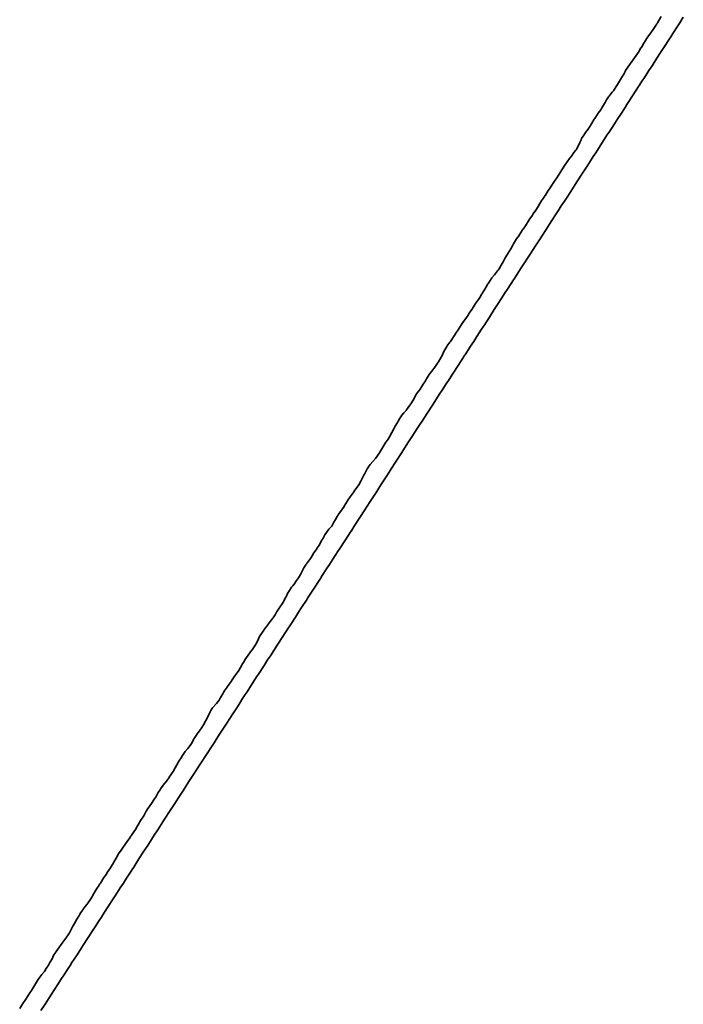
# Model space of a CAD drawing. Header units: metres. Extents: x 203098 to 221755, y 395694 to 403071.
# Tile 15 of 72: x 203403 to 203424, y 396099 to 396130. Entities that reach past the tile are written whole.
import ezdxf

# ---------------------------------------------------------------- set-up
doc = ezdxf.new("R2010")
doc.units = ezdxf.units.M
doc.layers.add('N-WA-GW-TALUD_KRUIN-G', color=90, linetype='Continuous', lineweight=35)
doc.layers.add('N-WA-GW-TALUD_TEEN-G', color=90, linetype='Continuous', lineweight=35)

msp = doc.modelspace()

# ---------------------------------------------------------------- linework, layer by layer
at = {"layer": 'N-WA-GW-TALUD_KRUIN-G'}
msp.add_polyline3d([(203424.0780776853, 396129.9219223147, 13.89740291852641), (203423.9669057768, 396129.75, 13.89223159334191), (203423.8817262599, 396129.6182737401, 13.89762179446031), (203423.75, 396129.4145650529, 13.89555960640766), (203423.6853748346, 396129.3146251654, 13.89617643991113), (203423.6435855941, 396129.25, 13.89636239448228), (203423.4890234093, 396129.0109765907, 13.89661979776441), (203423.3202654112, 396128.75, 13.88168807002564), (203423.2926719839, 396128.7073280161, 13.87919540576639), (203423.25, 396128.6413377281, 13.87727473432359), (203423.0963205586, 396128.4036794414, 13.87032682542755), (203422.9969452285, 396128.25, 13.87175582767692), (203422.8999691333, 396128.1000308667, 13.87426017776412), (203422.75, 396127.8681104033, 13.87248068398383), (203422.7036177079, 396127.7963822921, 13.87088216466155), (203422.6736250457, 396127.75, 13.87282708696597), (203422.5072662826, 396127.4927337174, 13.87548551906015), (203422.3503048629, 396127.25, 13.86648293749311), (203422.3109148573, 396127.1890851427, 13.86474759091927), (203422.25, 396127.0948830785, 13.86352166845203), (203422.1145634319, 396126.8854365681, 13.85559513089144), (203422.0269846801, 396126.75, 13.86081786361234), (203421.9182120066, 396126.5817879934, 13.86131603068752), (203421.75, 396126.3216557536, 13.85848834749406), (203421.7036644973, 396126.25, 13.85745923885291), (203421.525509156, 396125.974490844, 13.85510044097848), (203421.3803443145, 396125.75, 13.84837203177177), (203421.3291577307, 396125.6708422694, 13.8461737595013), (203421.25, 396125.5484284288, 13.84430633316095), (203421.1328063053, 396125.3671936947, 13.8471202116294), (203421.0570241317, 396125.25, 13.84195413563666), (203420.93645488, 396125.06354512, 13.84216274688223), (203420.7401034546, 396124.7598965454, 13.83522981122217), (203420.5437520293, 396124.4562479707, 13.83447093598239), (203420.4103837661, 396124.25, 13.83308128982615), (203420.347400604, 396124.152599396, 13.83680806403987), (203420.25, 396124.0019737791, 13.8360230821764), (203420.1510491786, 396123.8489508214, 13.8383325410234), (203420.0870635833, 396123.75, 13.83503562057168), (203419.9546977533, 396123.5453022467, 13.82878849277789), (203419.75, 396123.2287464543, 13.82645490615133), (203419.5619949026, 396122.9380050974, 13.82149607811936), (203419.4404232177, 396122.75, 13.83661594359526), (203419.3656434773, 396122.6343565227, 13.83946322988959), (203419.25, 396122.4555191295, 13.83615122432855), (203419.169292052, 396122.330707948, 13.83159611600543), (203419.117103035, 396122.25, 13.83202620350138), (203418.9729406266, 396122.0270593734, 13.83544412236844), (203418.7765892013, 396121.7234107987, 13.82572197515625), (203418.75, 396121.6822918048, 13.82714460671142), (203418.580237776, 396121.4197622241, 13.84070956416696), (203418.4704626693, 396121.25, 13.83511267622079), (203418.3838863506, 396121.1161136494, 13.82855629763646), (203418.25, 396120.90906448, 13.82223561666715), (203418.1875349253, 396120.8124650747, 13.81921174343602), (203418.1471424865, 396120.75, 13.82054778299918), (203417.9911835, 396120.5088165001, 13.82450110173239), (203417.8238223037, 396120.25, 13.82286152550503), (203417.7948320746, 396120.2051679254, 13.82322303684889), (203417.75, 396120.1358371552, 13.8251066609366), (203417.5984806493, 396119.9015193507, 13.8289575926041), (203417.5005021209, 396119.75, 13.82875285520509), (203417.4021292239, 396119.5978707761, 13.82888214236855), (203417.25, 396119.3626098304, 13.83644214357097), (203417.2057777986, 396119.2942222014, 13.83808263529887), (203417.1771819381, 396119.25, 13.83646371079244), (203417.0094263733, 396118.9905736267, 13.82016960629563), (203416.8538617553, 396118.75, 13.81686469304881), (203416.8130749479, 396118.6869250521, 13.81656591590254), (203416.75, 396118.5893825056, 13.81989438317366), (203416.6167235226, 396118.3832764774, 13.82666072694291), (203416.5305415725, 396118.25, 13.8270419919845), (203416.4203720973, 396118.0796279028, 13.82418977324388), (203416.2240206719, 396117.7759793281, 13.82597405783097), (203416.2072213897, 396117.75, 13.82422046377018), (203416.0276692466, 396117.4723307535, 13.79914692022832), (203415.8839012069, 396117.25, 13.80015774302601), (203415.8313178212, 396117.1686821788, 13.80335727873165), (203415.75, 396117.042927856, 13.8068557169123), (203415.6349663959, 396116.8650336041, 13.8070191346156), (203415.5605810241, 396116.75, 13.81295888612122), (203415.4386149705, 396116.5613850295, 13.80998536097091), (203415.2422635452, 396116.2577364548, 13.81378309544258), (203415.0459121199, 396115.9540878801, 13.7966715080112), (203414.9139406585, 396115.75, 13.80071970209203), (203414.8495606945, 396115.6504393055, 13.80122094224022), (203414.75, 396115.4964732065, 13.80285779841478), (203414.6532092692, 396115.3467907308, 13.79639608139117), (203414.5906204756, 396115.25, 13.79846562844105), (203414.4568578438, 396115.0431421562, 13.79420060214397), (203414.25, 396114.7232458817, 13.78932656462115), (203414.0641549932, 396114.4358450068, 13.78600902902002), (203413.94398011, 396114.25, 13.78643374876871), (203413.75, 396113.950018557, 13.78573980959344), (203413.6714521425, 396113.8285478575, 13.78525476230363), (203413.6206599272, 396113.75, 13.78939028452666), (203413.4751007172, 396113.5248992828, 13.78985166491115), (203413.2787492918, 396113.2212507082, 13.77428549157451), (203413.25, 396113.1767912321, 13.77395513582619), (203413.0823978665, 396112.9176021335, 13.76797350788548), (203412.9740195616, 396112.75, 13.76918363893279), (203412.8860464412, 396112.6139535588, 13.76583974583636), (203412.75, 396112.4035639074, 13.7774357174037), (203412.6896950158, 396112.3103049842, 13.77845100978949), (203412.6506993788, 396112.25, 13.77805503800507), (203412.4933435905, 396112.0066564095, 13.76224613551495), (203412.327379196, 396111.75, 13.76010930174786), (203412.2969921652, 396111.7030078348, 13.76088352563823), (203412.25, 396111.6303365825, 13.75834750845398), (203412.1006407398, 396111.3993592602, 13.7490922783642), (203412.0040590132, 396111.25, 13.747632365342), (203411.9042893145, 396111.0957106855, 13.7456613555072), (203411.75, 396110.8571092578, 13.74316407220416), (203411.7079378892, 396110.7920621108, 13.74369469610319), (203411.6807388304, 396110.75, 13.74546442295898), (203411.5115864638, 396110.4884135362, 13.76662031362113), (203411.3574186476, 396110.25, 13.78189830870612), (203411.3152350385, 396110.1847649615, 13.78314298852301), (203411.25, 396110.083881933, 13.7748350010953), (203411.1188836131, 396109.8811163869, 13.75944765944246), (203411.0340984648, 396109.75, 13.75277962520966), (203410.9225321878, 396109.5774678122, 13.75207963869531), (203410.7261807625, 396109.2738192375, 13.7436853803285), (203410.710778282, 396109.25, 13.74367215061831), (203410.5298293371, 396108.9701706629, 13.7416705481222), (203410.3874580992, 396108.75, 13.7364701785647), (203410.3334779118, 396108.6665220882, 13.73596743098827), (203410.25, 396108.5374272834, 13.73412726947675), (203410.1371264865, 396108.3628735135, 13.73078119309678), (203410.0641379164, 396108.25, 13.73002982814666), (203409.9407750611, 396108.0592249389, 13.72139616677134), (203409.75, 396107.7641999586, 13.72485387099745), (203409.5480722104, 396107.4519277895, 13.72757893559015), (203409.4174975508, 396107.25, 13.72573323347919), (203409.3517207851, 396107.1482792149, 13.72649199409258), (203409.25, 396106.9909726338, 13.72429790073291), (203409.1553693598, 396106.8446306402, 13.72327869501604), (203409.094177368, 396106.75, 13.72710747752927), (203408.9590179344, 396106.5409820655, 13.74317222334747), (203408.7626665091, 396106.2373334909, 13.74601262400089), (203408.75, 396106.217745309, 13.74519987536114), (203408.5663150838, 396105.9336849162, 13.73962227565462), (203408.4475370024, 396105.75, 13.73891970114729), (203408.3699636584, 396105.6300363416, 13.73834095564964), (203408.25, 396105.4445179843, 13.74355514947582), (203408.1736122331, 396105.3263877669, 13.74365175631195), (203408.1242168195, 396105.25, 13.74461989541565), (203407.9772608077, 396105.0227391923, 13.74072773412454), (203407.7809093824, 396104.7190906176, 13.74325472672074), (203407.75, 396104.6712906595, 13.74318040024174), (203407.584557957, 396104.415442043, 13.73775292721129), (203407.4775764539, 396104.25, 13.72803192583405), (203407.3882065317, 396104.1117934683, 13.71805911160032), (203407.25, 396103.8980633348, 13.71847445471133), (203407.1918551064, 396103.8081448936, 13.7186142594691), (203407.1542562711, 396103.75, 13.71891521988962), (203406.995503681, 396103.504496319, 13.71861447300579), (203406.8309360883, 396103.25, 13.71235191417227), (203406.7991522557, 396103.2008477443, 13.71183061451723), (203406.75, 396103.12483601, 13.71257644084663), (203406.6028008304, 396102.8971991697, 13.7148689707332), (203406.5076159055, 396102.75, 13.72124774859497), (203406.406449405, 396102.593550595, 13.7249920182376), (203406.25, 396102.3516086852, 13.71333268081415), (203406.1842957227, 396102.25, 13.70931659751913), (203406.0137465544, 396101.9862534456, 13.69467237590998), (203405.8609755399, 396101.75, 13.69695944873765), (203405.817395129, 396101.682604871, 13.70189823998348), (203405.75, 396101.5783813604, 13.70819737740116), (203405.6210437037, 396101.3789562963, 13.71862553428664), (203405.5376553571, 396101.25, 13.72736471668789), (203405.4246922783, 396101.0753077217, 13.72662542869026), (203405.228340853, 396100.771659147, 13.69902590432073), (203405.2143351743, 396100.75, 13.69684394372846), (203405.0319894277, 396100.4680105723, 13.68191520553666), (203404.8910149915, 396100.25, 13.68516396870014), (203404.8356380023, 396100.1643619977, 13.68806734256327), (203404.75, 396100.0319267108, 13.68261294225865), (203404.639286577, 396099.860713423, 13.68014509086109), (203404.5676948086, 396099.75, 13.68033586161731), (203404.4429351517, 396099.5570648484, 13.67495740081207), (203404.25, 396099.258699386, 13.66261040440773), (203404.050232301, 396098.949767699, 13.65851890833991), (203403.9210544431, 396098.75, 13.65786540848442)], dxfattribs=at)
at = {"layer": 'N-WA-GW-TALUD_TEEN-G'}
msp.add_polyline3d([(203403.2536967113, 396098.8064018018, 13.35492646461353), (203403.3532847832, 396098.969824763, 13.35922759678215), (203403.4241176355, 396099.0713393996, 13.36197471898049), (203403.4259933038, 396099.0740066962, 13.36204702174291), (203403.537367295, 396099.25, 13.36159869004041), (203403.5518846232, 396099.2720194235, 13.36178814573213), (203403.620359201, 396099.379640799, 13.36273743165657), (203403.7475460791, 396099.5836063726, 13.36343466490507), (203403.75, 396099.5879734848, 13.36345304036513), (203403.8098169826, 396099.6901830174, 13.36492926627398), (203403.8533595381, 396099.75, 13.36953795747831), (203403.951763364, 396099.8746763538, 13.38249937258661), (203404.0302745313, 396099.9697254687, 13.39252387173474), (203404.0838870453, 396100.0628496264, 13.39226258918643), (203404.1550189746, 396100.1738604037, 13.39179801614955), (203404.2010692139, 396100.25, 13.39153741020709), (203404.2172682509, 396100.2827317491, 13.38989124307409), (203404.25, 396100.3382708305, 13.38933482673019), (203404.2570880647, 396100.3506634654, 13.38911877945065), (203404.3295399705, 396100.4916254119, 13.38672179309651), (203404.3872105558, 396100.5757802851, 13.38518409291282), (203404.4016435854, 396100.5983564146, 13.38477925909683), (203404.5020672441, 396100.75, 13.38349631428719), (203404.5346443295, 396100.7896139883, 13.38578140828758), (203404.604384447, 396100.8956155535, 13.39192389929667), (203404.7296481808, 396101.0634181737, 13.40824715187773), (203404.7434618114, 396101.0852015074, 13.4103147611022), (203404.75, 396101.0951625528, 13.41126488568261), (203404.8120899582, 396101.1879100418, 13.42067096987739), (203404.8508075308, 396101.25, 13.42565377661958), (203404.9223725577, 396101.4001279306, 13.42752959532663), (203404.9938633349, 396101.5061366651, 13.42921882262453), (203405.0275762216, 396101.5798377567, 13.42364870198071), (203405.1075572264, 396101.7109973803, 13.41288068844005), (203405.1299884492, 396101.75, 13.40973651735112), (203405.1749375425, 396101.8250624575, 13.40438996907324), (203405.2371433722, 396101.9100151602, 13.4028275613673), (203405.25, 396101.927081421, 13.40251044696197), (203405.3120368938, 396102.0093899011, 13.40099318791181), (203405.3619196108, 396102.0727097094, 13.39980697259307), (203405.3871419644, 396102.1128580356, 13.39911122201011), (203405.4849282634, 396102.25, 13.40156619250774), (203405.5225098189, 396102.3039069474, 13.4021756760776), (203405.5836026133, 396102.4163973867, 13.40323605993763), (203405.6787900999, 396102.5768803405, 13.40832378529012), (203405.7433663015, 396102.6792184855, 13.41166817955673), (203405.75, 396102.6900875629, 13.41201757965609), (203405.7721970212, 396102.7278029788, 13.41286691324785), (203405.7866542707, 396102.75, 13.41398244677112), (203405.8935221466, 396102.9252300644, 13.41958014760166), (203405.9738208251, 396103.0261791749, 13.42330699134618), (203406.0037363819, 396103.0758288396, 13.42122316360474), (203406.0990491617, 396103.2229453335, 13.41492051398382), (203406.1145046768, 396103.25, 13.41380125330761), (203406.1669543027, 396103.3330456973, 13.41244536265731), (203406.2365863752, 396103.4568299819, 13.40687497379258), (203406.25, 396103.4806985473, 13.40580137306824), (203406.283082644, 396103.5345591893, 13.40454769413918), (203406.3119961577, 396103.5855675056, 13.40335992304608), (203406.3477215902, 396103.6522784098, 13.4018060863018), (203406.4152404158, 396103.75, 13.40607656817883), (203406.4769031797, 396103.8398443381, 13.40982458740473), (203406.5553724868, 396103.9446275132, 13.41445664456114), (203406.6450997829, 396104.0792411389, 13.41574857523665), (203406.6841589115, 396104.1364417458, 13.41631711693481), (203406.7439924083, 396104.2252682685, 13.41718275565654), (203406.75, 396104.234173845, 13.41726972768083), (203406.7561698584, 396104.2438301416, 13.41721983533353), (203406.7601652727, 396104.25, 13.41721024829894), (203406.8907417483, 396104.4334742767, 13.42185405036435), (203406.9525871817, 396104.5474128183, 13.42471864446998), (203406.9698673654, 396104.5783051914, 13.42572710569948), (203407.0698882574, 396104.7482482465, 13.43130355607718), (203407.07107036, 396104.75, 13.43136191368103), (203407.1448825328, 396104.8551174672, 13.43609989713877), (203407.2276293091, 396105.0090766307, 13.43214563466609), (203407.25, 396105.0477767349, 13.43108945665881), (203407.2568236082, 396105.0579856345, 13.43119874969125), (203407.3326766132, 396105.1673233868, 13.43243192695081), (203407.3903907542, 396105.25, 13.43351305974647), (203407.462646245, 396105.3555097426, 13.43431119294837), (203407.5322925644, 396105.4677074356, 13.43499024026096), (203407.6025188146, 396105.5873509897, 13.43398566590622), (203407.6526082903, 396105.6632899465, 13.43343079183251), (203407.7072457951, 396105.75, 13.43275886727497), (203407.7255035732, 396105.7744964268, 13.43375291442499), (203407.7299172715, 396105.7808244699, 13.43388270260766), (203407.75, 396105.8070186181, 13.43442646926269), (203407.866822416, 396105.9553877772, 13.43875596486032), (203407.9401195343, 396106.0598804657, 13.44167763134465), (203407.9485973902, 396106.0726344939, 13.44183648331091), (203408.0669249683, 396106.25, 13.44404780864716), (203408.0699624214, 396106.2546465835, 13.44407940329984), (203408.1368364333, 396106.3631635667, 13.44479615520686), (203408.2376029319, 396106.5490819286, 13.44010369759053), (203408.2480375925, 396106.5701133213, 13.43958753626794), (203408.25, 396106.5733512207, 13.43950265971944), (203408.318319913, 396106.681680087, 13.43777037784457), (203408.3609254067, 396106.75, 13.43647759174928), (203408.4442830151, 396106.8738304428, 13.43668401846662), (203408.5278847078, 396106.9721152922, 13.43684440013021), (203408.5999017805, 396107.0696185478, 13.43280135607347), (203408.6612959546, 396107.1641184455, 13.42909295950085), (203408.7079879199, 396107.25, 13.42595034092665), (203408.723414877, 396107.276585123, 13.42538922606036), (203408.7495352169, 396107.3145933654, 13.42630655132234), (203408.75, 396107.3152866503, 13.42632324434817), (203408.8535908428, 396107.470390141, 13.42989087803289), (203408.9244597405, 396107.5688181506, 13.43216412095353), (203408.9271791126, 396107.5728208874, 13.43225627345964), (203409.0390618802, 396107.75, 13.4327357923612), (203409.0516772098, 396107.7729168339, 13.43201085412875), (203409.1168023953, 396107.8831976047, 13.42847547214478), (203409.2227890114, 396108.1051158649, 13.41093705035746), (203409.25, 396108.1613800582, 13.40647576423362), (203409.280307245, 396108.219692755, 13.40272483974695), (203409.3039353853, 396108.25, 13.40404026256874), (203409.4340629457, 396108.386885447, 13.41968497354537), (203409.5127584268, 396108.4872415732, 13.43030608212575), (203409.5595244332, 396108.5763034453, 13.42956822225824), (203409.6294054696, 396108.6911864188, 13.42846927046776), (203409.6635521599, 396108.75, 13.42793174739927), (203409.6961656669, 396108.8038343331, 13.42802166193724), (203409.7393821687, 396108.8676133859, 13.43009049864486), (203409.75, 396108.8830152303, 13.43059075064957), (203409.8285533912, 396108.9930266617, 13.435320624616), (203409.887534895, 396109.0732705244, 13.43880130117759), (203409.9035462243, 396109.0964537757, 13.4397881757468), (203410.0034464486, 396109.25, 13.44367802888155), (203410.0321692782, 396109.291977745, 13.44534921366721), (203410.1060552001, 396109.3939447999, 13.44944239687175), (203410.2135645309, 396109.5715184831, 13.44761656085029), (203410.2285150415, 396109.5956299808, 13.44736067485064), (203410.25, 396109.6339104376, 13.44700529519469), (203410.2928299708, 396109.7071700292, 13.44706597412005), (203410.3199514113, 396109.75, 13.4480016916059), (203410.4201992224, 396109.9022965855, 13.45297591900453), (203410.4942410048, 396110.0057589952, 13.45640622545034), (203410.5438294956, 396110.0670277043, 13.46085916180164), (203410.6323371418, 396110.1957369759, 13.46974367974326), (203410.6663916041, 396110.25, 13.47339154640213), (203410.6971461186, 396110.3028538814, 13.47584687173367), (203410.7454858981, 396110.410121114, 13.47443256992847), (203410.75, 396110.4204270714, 13.47429778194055), (203410.7964483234, 396110.5202333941, 13.47424222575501), (203410.8411444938, 396110.5838437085, 13.47449359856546), (203410.8750952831, 396110.6249047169, 13.47475274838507), (203410.9595798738, 396110.75, 13.46813996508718), (203411.0040876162, 396110.8165827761, 13.464440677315), (203411.0786144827, 396110.9213855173, 13.45855264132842), (203411.1988848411, 396111.0615862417, 13.45855448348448), (203411.2289312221, 396111.1018071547, 13.45848013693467), (203411.25, 396111.1338160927, 13.45837320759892), (203411.269482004, 396111.1678315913, 13.45704962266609), (203411.2913101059, 396111.2086898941, 13.4555271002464), (203411.316301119, 396111.25, 13.45522833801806), (203411.4205634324, 396111.4085073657, 13.45763683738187), (203411.4880618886, 396111.5119381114, 13.459220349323), (203411.5177268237, 396111.5644820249, 13.45805597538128), (203411.6060231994, 396111.7191989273, 13.45458254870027), (203411.6217459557, 396111.75, 13.45397899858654), (203411.6615685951, 396111.8384314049, 13.44991609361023), (203411.7386398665, 396111.9610026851, 13.45386875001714), (203411.75, 396111.9787329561, 13.45444173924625), (203411.7865664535, 396112.0330697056, 13.45696114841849), (203411.8219242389, 396112.0768475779, 13.45914665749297), (203411.8649970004, 396112.1350029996, 13.46194704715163), (203411.9443006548, 396112.25, 13.46499818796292), (203412.0004231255, 396112.3253986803, 13.46874689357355), (203412.0663060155, 396112.4336939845, 13.47391910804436), (203412.1343895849, 396112.5838667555, 13.47062910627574), (203412.1700283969, 396112.6463423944, 13.46902632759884), (203412.2277562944, 396112.7412677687, 13.46647656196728), (203412.2339558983, 396112.75, 13.46621355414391), (203412.2404497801, 396112.7595502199, 13.46581283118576), (203412.25, 396112.7727032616, 13.46550034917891), (203412.3815942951, 396112.9401526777, 13.4654742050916), (203412.4473217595, 396113.0526782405, 13.46520690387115), (203412.4639526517, 396113.0798298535, 13.46547490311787), (203412.5774855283, 396113.2440988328, 13.46733395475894), (203412.581121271, 396113.25, 13.4673925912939), (203412.6494879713, 396113.3505120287, 13.47116331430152), (203412.7353384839, 396113.5095921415, 13.46751063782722), (203412.75, 396113.5351656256, 13.4669069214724), (203412.7622887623, 396113.5552149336, 13.46676980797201), (203412.8242016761, 396113.6757983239, 13.46583240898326), (203412.8790809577, 396113.75, 13.4726935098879), (203412.9589751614, 396113.8586469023, 13.48253543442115), (203413.044981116, 396113.955018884, 13.49226150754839), (203413.1117264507, 396114.0790969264, 13.48635642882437), (203413.1629695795, 396114.1573532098, 13.48248939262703), (203413.2115902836, 396114.25, 13.47809916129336), (203413.2269149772, 396114.2730850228, 13.47835874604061), (203413.233797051, 396114.2838162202, 13.47837749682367), (203413.25, 396114.3089331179, 13.47841933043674), (203413.431745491, 396114.568254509, 13.48493642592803), (203413.4373720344, 396114.577593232, 13.48478450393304), (203413.5430521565, 396114.75, 13.48195920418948), (203413.5539474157, 396114.7657658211, 13.48221653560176), (203413.6255457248, 396114.8744542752, 13.48403060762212), (203413.75, 396115.0412975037, 13.49299950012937), (203413.752548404, 396115.0449181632, 13.49312935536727), (203413.8951340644, 396115.25, 13.50050999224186), (203413.9568028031, 396115.3664979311, 13.49645322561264), (203414.0538031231, 396115.5538031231, 13.48996172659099), (203414.0705794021, 396115.5862795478, 13.48881798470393), (203414.1306178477, 396115.6847194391, 13.48522988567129), (203414.1612809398, 396115.75, 13.48297123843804), (203414.2186319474, 396115.84007724, 13.48646574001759), (203414.25, 396115.88125588, 13.48799525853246), (203414.3385765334, 396115.9808622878, 13.49696604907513), (203414.417328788, 396116.071129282, 13.50502248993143), (203414.4228513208, 396116.0771486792, 13.50557279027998), (203414.543692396, 396116.25, 13.50586968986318), (203414.5580337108, 396116.2695697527, 13.50617445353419), (203414.6195268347, 396116.3804731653, 13.50786992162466), (203414.7398804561, 396116.5825976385, 13.51464953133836), (203414.75, 396116.5958589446, 13.51512324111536), (203414.8169033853, 396116.6830966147, 13.51837754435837), (203414.8603601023, 396116.75, 13.51762124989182), (203414.9361433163, 396116.886303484, 13.51079906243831), (203414.9948884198, 396117.0051115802, 13.50495051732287), (203415.034173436, 396117.090396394, 13.49952043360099), (203415.1053284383, 396117.2075188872, 13.49165722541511), (203415.1263606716, 396117.25, 13.48891790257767), (203415.1768257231, 396117.3231742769, 13.49017093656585), (203415.2184290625, 396117.3866630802, 13.49034285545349), (203415.25, 396117.4307154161, 13.49037345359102), (203415.312068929, 396117.5044494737, 13.49418132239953), (203415.3765485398, 396117.5780747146, 13.49806514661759), (203415.3963752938, 396117.6036247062, 13.49932982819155), (203415.4981103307, 396117.75, 13.50162349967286), (203415.5322320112, 396117.7927004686, 13.50414911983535), (203415.5959389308, 396117.9040610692, 13.51037681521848), (203415.6934286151, 396118.0822391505, 13.51829323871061), (203415.7092822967, 396118.1088299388, 13.51948379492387), (203415.75, 396118.1616428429, 13.52191301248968), (203415.7903891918, 396118.2096108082, 13.5255406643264), (203415.8172041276, 396118.25, 13.5255943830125), (203415.9178310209, 396118.4045912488, 13.52496213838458), (203415.984265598, 396118.515734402, 13.52449931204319), (203416.0220257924, 396118.5788268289, 13.5242568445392), (203416.1080034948, 396118.7122353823, 13.52375396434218), (203416.1351451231, 396118.75, 13.52361609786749), (203416.183633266, 396118.816366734, 13.52369369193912), (203416.25, 396118.8973055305, 13.52671657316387), (203416.2577661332, 396118.9076807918, 13.52680396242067), (203416.3277401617, 396119.0007621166, 13.52758340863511), (203416.3690565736, 396119.0634945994, 13.52819752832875), (203416.395330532, 396119.104669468, 13.52861344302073), (203416.4826887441, 396119.25, 13.5277896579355), (203416.5144237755, 396119.3106622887, 13.52543060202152), (203416.5666279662, 396119.4333720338, 13.5209631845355), (203416.6527020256, 396119.5891498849, 13.52417305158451), (203416.6801939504, 396119.6340859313, 13.52513466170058), (203416.7297261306, 396119.6990399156, 13.5266558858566), (203416.75, 396119.7248841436, 13.52726873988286), (203416.761413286, 396119.7385867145, 13.52786278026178), (203416.7690226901, 396119.75, 13.52758885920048), (203416.8922366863, 396119.9275878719, 13.52527723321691), (203416.9610376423, 396120.0389623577, 13.52383258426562), (203416.9886768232, 396120.0809668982, 13.52399712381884), (203417.0872924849, 396120.2320742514, 13.52458122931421), (203417.0997849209, 396120.25, 13.52465814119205), (203417.16204275, 396120.33795725, 13.52543161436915), (203417.2464584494, 396120.4614474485, 13.52528331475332), (203417.25, 396120.4664311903, 13.52527784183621), (203417.2936772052, 396120.5292348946, 13.52482079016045), (203417.322744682, 396120.5740170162, 13.52450527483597), (203417.3620737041, 396120.6379262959, 13.52406576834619), (203417.4383518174, 396120.75, 13.52638505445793), (203417.4900981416, 396120.8328385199, 13.526140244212), (203417.5618168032, 396120.9381831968, 13.52589751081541), (203417.6533984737, 396121.0692748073, 13.52655817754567), (203417.6965691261, 396121.1299433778, 13.52687636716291), (203417.75, 396121.22176525, 13.52716979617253), (203417.7542009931, 396121.229668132, 13.52702240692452), (203417.7598107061, 396121.2401892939, 13.52682578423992), (203417.7661725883, 396121.25, 13.52713303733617), (203417.8817487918, 396121.440816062, 13.52956892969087), (203417.9457338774, 396121.5542661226, 13.53097840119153), (203417.961132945, 396121.5793531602, 13.53184288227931), (203418.0715434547, 396121.7487045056, 13.53781810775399), (203418.072681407, 396121.75, 13.53787015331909), (203418.1555471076, 396121.8444528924, 13.54162469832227), (203418.25, 396121.9596386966, 13.54358687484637), (203418.272965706, 396121.9907614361, 13.54310445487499), (203418.3009890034, 396122.0309530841, 13.54253572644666), (203418.3607281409, 396122.1392718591, 13.54152706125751), (203418.4236530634, 396122.25, 13.54130275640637), (203418.4741416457, 396122.3496029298, 13.53844464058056), (203418.5407450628, 396122.4592549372, 13.53498737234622), (203418.6148642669, 396122.5747678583, 13.53297857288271), (203418.6654477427, 396122.6565140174, 13.53159249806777), (203418.7148207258, 396122.75, 13.53016838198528), (203418.7271104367, 396122.7728895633, 13.52990742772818), (203418.7351959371, 396122.7884122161, 13.52962184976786), (203418.75, 396122.8149254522, 13.52911042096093), (203418.8469613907, 396122.969757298, 13.53062476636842), (203418.9247692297, 396123.0752307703, 13.53195261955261), (203418.9279508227, 396123.0813853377, 13.5314749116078), (203419.0365094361, 396123.25, 13.51773267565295), (203419.0518970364, 396123.2678549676, 13.5177689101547), (203419.1214423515, 396123.3785576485, 13.51878485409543), (203419.2362778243, 396123.5609399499, 13.52056971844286), (203419.25, 396123.5820239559, 13.52076256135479), (203419.3220572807, 396123.6779427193, 13.52571560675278), (203419.3672356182, 396123.75, 13.52564716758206), (203419.4509655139, 396123.8710358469, 13.5288516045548), (203419.5202473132, 396123.9797526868, 13.53172753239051), (203419.5792428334, 396124.078377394, 13.53266431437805), (203419.6393208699, 396124.179855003, 13.53363455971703), (203419.688673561, 396124.25, 13.53422541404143), (203419.712984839, 396124.287015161, 13.53382196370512), (203419.7421951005, 396124.3303409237, 13.53366121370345), (203419.75, 396124.3428054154, 13.53361843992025), (203419.8379570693, 396124.4820261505, 13.53347050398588), (203419.9069988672, 396124.5755089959, 13.53335121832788), (203419.9137478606, 396124.5862521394, 13.53333987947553), (203420.0195334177, 396124.75, 13.53440069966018), (203420.0402071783, 396124.7818603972, 13.53464562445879), (203420.110888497, 396124.889111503, 13.53547293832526), (203420.2377907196, 396125.0847122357, 13.53613813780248), (203420.25, 396125.1050109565, 13.53620716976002), (203420.3044863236, 396125.1955136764, 13.53653677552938), (203420.3394959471, 396125.25, 13.53768467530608), (203420.4317814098, 396125.3898873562, 13.54166542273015), (203420.5063541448, 396125.4936458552, 13.54468539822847), (203420.5667589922, 396125.5670252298, 13.55003595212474), (203420.6470634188, 396125.6812946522, 13.5578947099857), (203420.706447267, 396125.75, 13.56300168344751), (203420.7259852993, 396125.7740147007, 13.56428375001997), (203420.75, 396125.8205922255, 13.56104085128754), (203420.769879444, 396125.85889376, 13.55842853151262), (203420.8310685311, 396125.9929268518, 13.54959690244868), (203420.8689867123, 396126.0806644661, 13.54389478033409), (203420.8840761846, 396126.1159238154, 13.54160875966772), (203420.9733545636, 396126.25, 13.54674548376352), (203421.0130680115, 396126.3058559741, 13.54997801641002), (203421.0916671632, 396126.4083328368, 13.55608192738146), (203421.1936950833, 396126.5797668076, 13.55380855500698), (203421.2366776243, 396126.6535907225, 13.55284121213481), (203421.25, 396126.6761715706, 13.55254319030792), (203421.2780986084, 396126.7219013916, 13.55241488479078), (203421.2972791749, 396126.75, 13.55314976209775), (203421.4103080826, 396126.9102191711, 13.55889520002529), (203421.4867126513, 396127.0132873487, 13.56267320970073), (203421.5209366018, 396127.0772311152, 13.55950205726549), (203421.6052732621, 396127.2147641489, 13.55234888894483), (203421.621216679, 396127.25, 13.55069182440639), (203421.6627724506, 396127.3372275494, 13.54750210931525), (203421.733490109, 396127.4288792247, 13.55597659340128), (203421.75, 396127.4485133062, 13.55785597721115), (203421.8053866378, 396127.5159800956, 13.56374132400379), (203421.8501255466, 396127.5734361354, 13.56866156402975), (203421.8830293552, 396127.6169706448, 13.57235202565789), (203421.9699044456, 396127.75, 13.5776584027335), (203422.0081994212, 396127.8154504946, 13.57832653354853), (203422.0807963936, 396127.9192036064, 13.57954025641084), (203422.1706547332, 396128.0752409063, 13.57334387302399), (203422.2007179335, 396128.1215775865, 13.57144095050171), (203422.2394713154, 396128.1982388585, 13.56849699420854), (203422.25, 396128.2178654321, 13.56773199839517), (203422.2611966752, 396128.2388033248, 13.56690087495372), (203422.2688415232, 396128.25, 13.56715808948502), (203422.3904344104, 396128.4295165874, 13.57086832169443), (203422.4670175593, 396128.5329824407, 13.57313027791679), (203422.4962713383, 396128.5737559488, 13.57363996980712), (203422.6011323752, 396128.7238881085, 13.57547731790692), (203422.6169146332, 396128.75, 13.57576299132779), (203422.6688119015, 396128.8311880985, 13.57787562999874), (203422.75, 396128.9603962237, 13.58062933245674), (203422.751885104, 396128.9634389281, 13.58068257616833), (203422.7932949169, 396129.0302453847, 13.58185171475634), (203422.8179868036, 396129.0747936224, 13.58261671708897), (203422.8563381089, 396129.1436618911, 13.58380025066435), (203422.9268667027, 396129.25, 13.59067195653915), (203422.982153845, 396129.3387389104, 13.5948148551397), (203423.0602049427, 396129.4397950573, 13.60003380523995), (203423.148971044, 396129.5698377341, 13.60185444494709), (203423.1925706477, 396129.6332922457, 13.60274643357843), (203423.25, 396129.7158773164, 13.60391597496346), (203423.2601186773, 396129.7313420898, 13.60386995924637), (203423.2633767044, 396129.7366232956, 13.60385677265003), (203423.2715304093, 396129.75, 13.60378155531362), (203423.378677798, 396129.9435651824, 13.59809204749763)], dxfattribs=at)

doc.saveas('drawing.dxf')
